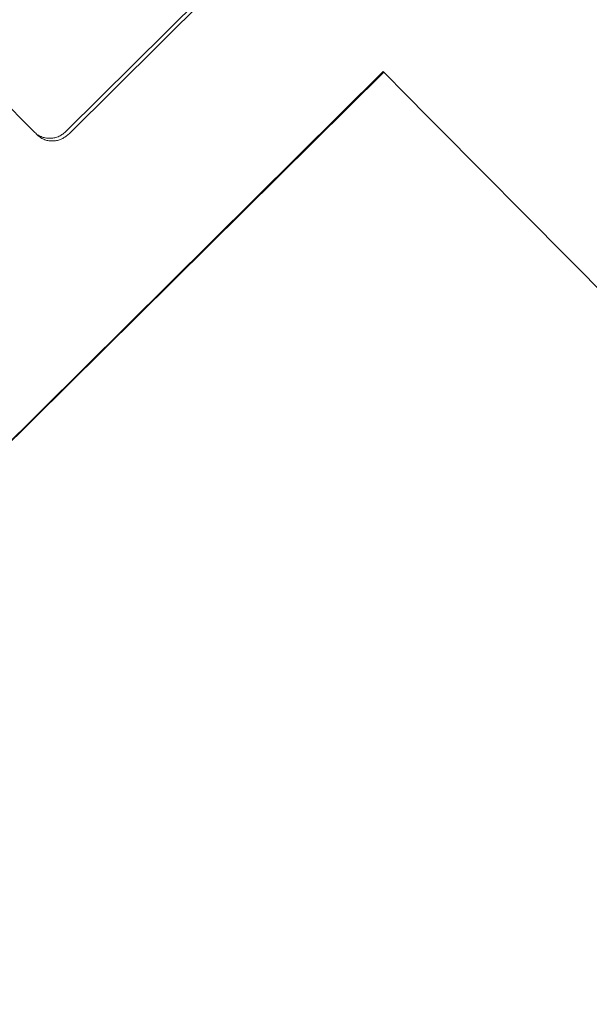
# Model space of a CAD drawing. Header units: millimetres. Extents: x 6161 to 8965, y -9035 to -5431.
# Tile 63 of 256: x 7541.58 to 7543.74, y -7890.73 to -7887. Entities that reach past the tile are written whole.
import ezdxf
from ezdxf import colors
from ezdxf.entities.mleader import LeaderData, LeaderLine
from ezdxf.math import Vec2, Vec3

# ---------------------------------------------------------------- set-up
doc = ezdxf.new("R2010")
doc.units = ezdxf.units.MM
doc.layers.add('2d_2_WYMIAROWA', color=8, linetype='Continuous', lineweight=18)
doc.layers.add('MEBLE PKN', color=150, linetype='Continuous', lineweight=20)
doc.layers.add('HMY_NEW', color=10, linetype='Continuous')
doc.styles.add('JACEK_07', font='SIMPLEX.SHX', dxfattribs={"width": 0.7})

# ---------------------------------------------------------------- blocks, each defined once
blk = doc.blocks.new('WYSPA KASOWA')
at = {"layer": '2d_2_WYMIAROWA'}
for p, q in [((-131.0637, 91.4854), (-131.8634, 90.6934)), ((-131.0538, 91.4752), (-131.8534, 90.6832)), ((-131.9871, 90.6921), (-132.2629, 90.9699)), ((-134.4626, 87.1543), (-130.6626, 90.9183)), ((-134.4626, 87.1543), (-130.6608, 90.9164)), ((-134.4606, 87.1523), (-130.6608, 90.9164)), ((-130.6626, 90.9183), (-130.6608, 90.9164)), ((-130.6608, 90.9164), (-130.6177, 90.8732)), ((-130.6177, 90.8732), (-130.6157, 90.8711)), ((-130.6157, 90.8711), (-125.8024, 86.0176)), ((-131.9828, 90.6877), (-131.9871, 90.6921)), ((-131.9797, 90.6849), (-131.9828, 90.6877)), ((-131.9772, 90.6819), (-131.9797, 90.6849)), ((-131.873, 90.6847), (-131.8764, 90.682)), ((-131.8696, 90.6875), (-131.873, 90.6847)), ((-131.8664, 90.6904), (-131.8696, 90.6875)), ((-131.8634, 90.6934), (-131.8664, 90.6904)), ((-131.8534, 90.6832), (-131.8564, 90.6803)), ((-131.9729, 90.6776), (-131.9772, 90.6819)), ((-131.9697, 90.6747), (-131.9729, 90.6776)), ((-131.9696, 90.6776), (-131.9729, 90.6776)), ((-131.9665, 90.6721), (-131.9697, 90.6747)), ((-131.966, 90.6755), (-131.9696, 90.6776)), ((-131.9631, 90.6696), (-131.9665, 90.6721)), ((-131.9624, 90.6737), (-131.966, 90.6755)), ((-131.9597, 90.6674), (-131.9631, 90.6696)), ((-131.9587, 90.672), (-131.9624, 90.6737)), ((-131.9561, 90.6654), (-131.9597, 90.6674)), ((-131.9549, 90.6705), (-131.9587, 90.672)), ((-131.9525, 90.6635), (-131.9561, 90.6654)), ((-131.9511, 90.6693), (-131.9549, 90.6705)), ((-131.9487, 90.6618), (-131.9525, 90.6635)), ((-131.9471, 90.6682), (-131.9511, 90.6693)), ((-131.945, 90.6604), (-131.9487, 90.6618)), ((-131.9432, 90.6673), (-131.9471, 90.6682)), ((-131.9411, 90.6591), (-131.945, 90.6604)), ((-131.9392, 90.6666), (-131.9432, 90.6673)), ((-131.9372, 90.658), (-131.9411, 90.6591)), ((-131.9352, 90.6661), (-131.9392, 90.6666)), ((-131.9332, 90.6571), (-131.9372, 90.658)), ((-131.9311, 90.6658), (-131.9352, 90.6661)), ((-131.9293, 90.6564), (-131.9332, 90.6571)), ((-131.9271, 90.6657), (-131.9311, 90.6658)), ((-131.9252, 90.6559), (-131.9293, 90.6564)), ((-131.923, 90.6658), (-131.9271, 90.6657)), ((-131.9212, 90.6556), (-131.9252, 90.6559)), ((-131.919, 90.6661), (-131.923, 90.6658)), ((-131.9171, 90.6555), (-131.9212, 90.6556)), ((-131.9149, 90.6666), (-131.919, 90.6661)), ((-131.9131, 90.6556), (-131.9171, 90.6555)), ((-131.9109, 90.6673), (-131.9149, 90.6666)), ((-131.909, 90.6559), (-131.9131, 90.6556)), ((-131.9068, 90.6681), (-131.9109, 90.6673)), ((-131.905, 90.6564), (-131.909, 90.6559)), ((-131.9028, 90.6692), (-131.9068, 90.6681)), ((-131.9009, 90.6571), (-131.905, 90.6564)), ((-131.8989, 90.6704), (-131.9028, 90.6692)), ((-131.8969, 90.6579), (-131.9009, 90.6571)), ((-131.895, 90.6719), (-131.8989, 90.6704)), ((-131.8929, 90.659), (-131.8969, 90.6579)), ((-131.8911, 90.6735), (-131.895, 90.6719)), ((-131.8889, 90.6603), (-131.8929, 90.659)), ((-131.8873, 90.6754), (-131.8911, 90.6735)), ((-131.885, 90.6617), (-131.8889, 90.6603)), ((-131.8836, 90.6774), (-131.8873, 90.6754)), ((-131.8812, 90.6634), (-131.885, 90.6617)), ((-131.88, 90.6796), (-131.8836, 90.6774)), ((-131.8774, 90.6652), (-131.8812, 90.6634)), ((-131.8764, 90.682), (-131.88, 90.6796)), ((-131.8737, 90.6672), (-131.8774, 90.6652)), ((-131.87, 90.6695), (-131.8737, 90.6672)), ((-131.8665, 90.6719), (-131.87, 90.6695)), ((-131.863, 90.6745), (-131.8665, 90.6719)), ((-131.8597, 90.6773), (-131.863, 90.6745)), ((-131.8564, 90.6803), (-131.8597, 90.6773))]:
    blk.add_line(p, q, dxfattribs=at)

msp = doc.modelspace()

# ---------------------------------------------------------------- block references
at = {"layer": 'MEBLE PKN'}
msp.add_blockref('WYSPA KASOWA', (7673.6174, -7978.1116), dxfattribs=at)

# ---------------------------------------------------------------- leaders
at = {"layer": 'HMY_NEW', "color": 1, "linetype": 'ByBlock'}
ml = msp.add_multileader_mtext('Standard', dxfattribs=at)
ml.set_content('ŁADOWANIE \\PPAGERÓW', color=1, style='JACEK_07')
ml.set_leader_properties()
ml.build(insert=Vec2(0, 0))
ml.multileader.update_dxf_attribs({"dogleg_length": 11.6008, "arrow_head_size": 8})
ctx = ml.context
ctx.base_point, ctx.char_height, ctx.arrow_head_size, ctx.landing_gap_size, ctx.plane_origin = Vec3(7518.6698, -7837.2626), 5, 8, 1.8, Vec3(7487.3142, -7928.7449)
ctx.attachment_type = 2
notes = []
notes.append((ctx, [(0, (1, 1, 0), (7562.3706, -7837.2626), (-1, 0), 11.6008, [(0, [(7584.0526, -7892.394)], 0, [])])]))
ctx.mtext.insert, ctx.mtext.flow_direction = Vec3(7520.4698, -7834.2626), 5
for ctx, leaders in notes:
    for number, flags, end, landing, length, lines in leaders:
        leader = LeaderData()
        leader.index, (leader.has_last_leader_line, leader.has_dogleg_vector, leader.attachment_direction) = number, flags
        leader.last_leader_point, leader.dogleg_vector, leader.dogleg_length = Vec3(end), Vec3(landing), length
        for number, points, colour, breaks in lines:
            line = LeaderLine()
            line.index, line.vertices, line.color, line.breaks = number, Vec3.list(points), colors.encode_raw_color(colour), breaks
            leader.lines.append(line)
        ctx.leaders.append(leader)

doc.saveas('drawing.dxf')
